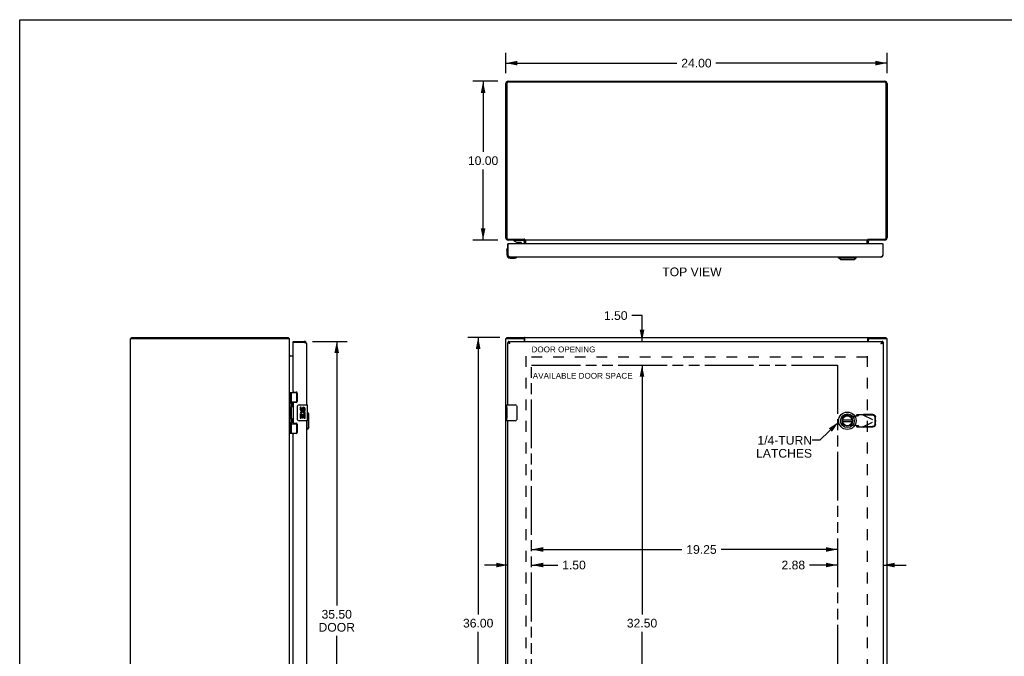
# Model space of a CAD drawing. Header units: inches. Extents: x 0 to 124, y 0 to 80.
# Tile 3 of 4: x 0 to 62, y 40 to 80. Entities that reach past the tile are written whole.
import ezdxf

# ---------------------------------------------------------------- set-up
doc = ezdxf.new("R2010")
doc.units = ezdxf.units.IN
doc.header["$LTSCALE"] = 6.817708
doc.header["$MEASUREMENT"] = 0
doc.linetypes.add('HIDDEN', pattern=[0.2, 0.1, -0.1])
doc.linetypes.add('PHANTOM', pattern=[0.8, 0.45, -0.05, 0.1, -0.05, 0.1, -0.05])
doc.layers.get('0').update_dxf_attribs({"linetype": 'CONTINUOUS'})
for name, color, linetype in [('02___PRT_ALL_AXES', 7, 'CONTINUOUS'), ('1-4_TURN_LH_OVER_24', 7, 'CONTINUOUS'), ('AVAILABLE_DOOR_SPACE', 7, 'CONTINUOUS'), ('DEFAULT_2', 8, 'HIDDEN'), ('DIMENSIONS', 7, 'CONTINUOUS')]:
    doc.layers.add(name, color=color, linetype=linetype)
doc.styles.get("Standard").update_dxf_attribs({"font": 'arial.ttf'})
doc.dimstyles.new('DIMSTYLE_1', dxfattribs={"dimtxt": 0.546875, "dimasz": 0.729167, "dimexe": 0.09, "dimexo": 0.07, "dimgap": 0.0375, "dimtad": 0, "dimtih": 1, "dimtoh": 1, "dimzin": 4, "dimdsep": 46, "dimtxsty": 'Standard', "dimblk": '_FILLED', "dimblk1": '_FILLED', "dimblk2": '_FILLED', "dimcen": 0.09, "dimazin": 1, "dimtfac": 1, "dimtofl": 0, "dimtmove": 0, "dimatfit": 3, "dimldrblk": '_FILLED', "dimfxl": 1, "dimtolj": 1, "dimtzin": 4, "dimarcsym": 0})
doc.dimstyles.get("Standard").update_dxf_attribs({"dimtxt": 0.619792, "dimasz": 0.729167, "dimexe": 0.09, "dimexo": 0.07, "dimgap": 0.09, "dimtad": 0, "dimtih": 1, "dimtoh": 1, "dimzin": 4, "dimdsep": 46, "dimtxsty": 'Standard', "dimblk": '_FILLED', "dimblk1": '_FILLED', "dimblk2": '_FILLED', "dimcen": 0.09, "dimazin": 1, "dimtp": 0.01, "dimtm": 0.01, "dimtfac": 1, "dimtofl": 0, "dimtmove": 0, "dimatfit": 3, "dimldrblk": '_FILLED', "dimfxl": 1, "dimtolj": 1, "dimtzin": 4, "dimarcsym": 0})

# ---------------------------------------------------------------- blocks, each defined once
blk = doc.blocks.new('_FILLED')
at = {"color": 0, "linetype": 'ByBlock'}
blk.add_solid([(0, 0), (-1, 0.2), (-1, -0.2)], dxfattribs=at)
blk = doc.blocks.new('*D1')
at = {"layer": 'DIMENSIONS', "color": 2, "linetype": 'Continuous'}
for p, q in [((30.6, 76.838), (30.6, 78.128)), ((54.6, 76.838), (54.6, 78.128)), ((30.6, 77.472), (41.371, 77.472)), ((54.6, 77.472), (43.829, 77.472))]:
    blk.add_line(p, q, dxfattribs=at)
at = {"layer": 'DIMENSIONS', "color": 2, "linetype": 'Continuous', "xscale": 0.7291666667, "yscale": 0.7291666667, "zscale": 0.7291666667, "rotation": 180}
blk.add_blockref('_FILLED', (30.6, 77.472), dxfattribs=at)
at = {"layer": 'DIMENSIONS', "color": 2, "linetype": 'Continuous', "xscale": 0.7291666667, "yscale": 0.7291666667, "zscale": 0.7291666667}
blk.add_blockref('_FILLED', (54.6, 77.472), dxfattribs=at)
at = {"layer": 'DIMENSIONS', "color": 2, "linetype": 'Continuous', "insert": (42.6, 77.746), "char_height": 0.5469, "width": 1.91101, "attachment_point": 2, "line_spacing_factor": 0.9}
blk.add_mtext('24.00', dxfattribs=at)
blk = doc.blocks.new('*D2')
at = {"layer": 'DIMENSIONS', "color": 2, "linetype": 'Continuous'}
for p, q in [((30.232, 60.194), (28.205, 60.194)), ((28.861, 60.194), (28.861, 42.741)), ((28.861, 24.194), (28.861, 41.647)), ((30.232, 24.194), (28.205, 24.194))]:
    blk.add_line(p, q, dxfattribs=at)
at = {"layer": 'DIMENSIONS', "color": 2, "linetype": 'Continuous', "xscale": 0.7291666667, "yscale": 0.7291666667, "zscale": 0.7291666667}
for p, rotation in [((28.861, 60.194), 90), ((28.861, 24.194), 270)]:
    blk.add_blockref('_FILLED', p, dxfattribs=dict(at, rotation=rotation))
at = {"layer": 'DIMENSIONS', "color": 2, "linetype": 'Continuous', "insert": (28.861, 42.467), "char_height": 0.5469, "width": 1.91101, "attachment_point": 2, "line_spacing_factor": 0.9}
blk.add_mtext('36.00', dxfattribs=at)
blk = doc.blocks.new('*D3')
at = {"layer": 'DIMENSIONS', "color": 2, "linetype": 'Continuous'}
for p, q in [((30.089, 76.328), (28.514, 76.328)), ((29.17, 76.328), (29.17, 71.875)), ((29.17, 66.328), (29.17, 70.781)), ((30.089, 66.328), (28.514, 66.328))]:
    blk.add_line(p, q, dxfattribs=at)
at = {"layer": 'DIMENSIONS', "color": 2, "linetype": 'Continuous', "xscale": 0.7291666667, "yscale": 0.7291666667, "zscale": 0.7291666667}
for p, rotation in [((29.17, 76.328), 90), ((29.17, 66.328), 270)]:
    blk.add_blockref('_FILLED', p, dxfattribs=dict(at, rotation=rotation))
at = {"layer": 'DIMENSIONS', "color": 2, "linetype": 'Continuous', "insert": (29.17, 71.601), "char_height": 0.5469, "width": 1.91101, "attachment_point": 2, "line_spacing_factor": 0.9}
blk.add_mtext('10.00', dxfattribs=at)
blk = doc.blocks.new('*D4')
at = {"layer": 'DIMENSIONS', "color": 2, "linetype": 'Continuous'}
for p, q in [((18.425, 59.944), (20.613, 59.944)), ((19.957, 59.944), (19.957, 43.301)), ((19.957, 24.444), (19.957, 41.387)), ((18.425, 24.444), (20.613, 24.444))]:
    blk.add_line(p, q, dxfattribs=at)
at = {"layer": 'DIMENSIONS', "color": 2, "linetype": 'Continuous', "xscale": 0.7291666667, "yscale": 0.7291666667, "zscale": 0.7291666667}
for p, rotation in [((19.957, 59.944), 90), ((19.957, 24.444), 270)]:
    blk.add_blockref('_FILLED', p, dxfattribs=dict(at, rotation=rotation))
at = {"layer": 'DIMENSIONS', "color": 2, "linetype": 'Continuous', "insert": (19.957, 43.027), "char_height": 0.5469, "width": 2.28915, "attachment_point": 2, "line_spacing_factor": 0.9}
blk.add_mtext('35.50\\PDOOR', dxfattribs=at)
blk = doc.blocks.new('*D6')
at = {"layer": 'DIMENSIONS', "color": 2, "linetype": 'Continuous'}
for p, q in [((32.225, 46.835), (41.689, 46.835)), ((51.475, 46.835), (44.147, 46.835))]:
    blk.add_line(p, q, dxfattribs=at)
at = {"layer": 'DIMENSIONS', "color": 2, "linetype": 'Continuous', "xscale": 0.7291666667, "yscale": 0.7291666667, "zscale": 0.7291666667, "rotation": 180}
blk.add_blockref('_FILLED', (32.225, 46.835), dxfattribs=at)
at = {"layer": 'DIMENSIONS', "color": 2, "linetype": 'Continuous', "xscale": 0.7291666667, "yscale": 0.7291666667, "zscale": 0.7291666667}
blk.add_blockref('_FILLED', (51.475, 46.835), dxfattribs=at)
at = {"layer": 'DIMENSIONS', "color": 2, "linetype": 'Continuous', "insert": (42.918, 47.108), "char_height": 0.5469, "width": 1.91101, "attachment_point": 2, "line_spacing_factor": 0.9}
blk.add_mtext('19.25', dxfattribs=at)
blk = doc.blocks.new('*D7')
at = {"layer": 'DIMENSIONS', "color": 2, "linetype": 'Continuous'}
for p, q in [((51.475, 45.854), (49.715, 45.854)), ((54.35, 45.854), (55.808, 45.854))]:
    blk.add_line(p, q, dxfattribs=at)
at = {"layer": 'DIMENSIONS', "color": 2, "linetype": 'Continuous', "xscale": 0.7291666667, "yscale": 0.7291666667, "zscale": 0.7291666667}
blk.add_blockref('_FILLED', (51.475, 45.854), dxfattribs=at)
at = {"layer": 'DIMENSIONS', "color": 2, "linetype": 'Continuous', "xscale": 0.7291666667, "yscale": 0.7291666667, "zscale": 0.7291666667, "rotation": 180}
blk.add_blockref('_FILLED', (54.35, 45.854), dxfattribs=at)
at = {"layer": 'DIMENSIONS', "color": 2, "linetype": 'Continuous', "insert": (49.441, 46.127), "char_height": 0.5469, "width": 1.48612, "attachment_point": 3, "line_spacing_factor": 0.9}
blk.add_mtext('2.88', dxfattribs=at)
blk = doc.blocks.new('*D8')
at = {"layer": 'DIMENSIONS', "color": 2, "linetype": 'Continuous'}
for p, q in [((30.725, 45.854), (29.266, 45.854)), ((32.225, 45.854), (33.875, 45.854))]:
    blk.add_line(p, q, dxfattribs=at)
at = {"layer": 'DIMENSIONS', "color": 2, "linetype": 'Continuous', "xscale": 0.7291666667, "yscale": 0.7291666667, "zscale": 0.7291666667}
blk.add_blockref('_FILLED', (30.725, 45.854), dxfattribs=at)
at = {"layer": 'DIMENSIONS', "color": 2, "linetype": 'Continuous', "xscale": 0.7291666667, "yscale": 0.7291666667, "zscale": 0.7291666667, "rotation": 180}
blk.add_blockref('_FILLED', (32.225, 45.854), dxfattribs=at)
at = {"layer": 'DIMENSIONS', "color": 2, "linetype": 'Continuous', "insert": (34.148, 46.127), "char_height": 0.5469, "width": 1.48612, "attachment_point": 1, "line_spacing_factor": 0.9}
blk.add_mtext('1.50', dxfattribs=at)
blk = doc.blocks.new('*D13')
at = {"layer": 'DIMENSIONS', "color": 2, "linetype": 'Continuous'}
for p, q in [((39.174, 61.57), (38.536, 61.57)), ((39.174, 59.944), (39.174, 61.57)), ((39.174, 58.444), (39.174, 56.986))]:
    blk.add_line(p, q, dxfattribs=at)
at = {"layer": 'DIMENSIONS', "color": 2, "linetype": 'Continuous', "xscale": 0.7291666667, "yscale": 0.7291666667, "zscale": 0.7291666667}
for p, rotation in [((39.174, 59.944), 270), ((39.174, 58.444), 90)]:
    blk.add_blockref('_FILLED', p, dxfattribs=dict(at, rotation=rotation))
at = {"layer": 'DIMENSIONS', "color": 2, "linetype": 'Continuous', "insert": (38.263, 61.843), "char_height": 0.5469, "width": 1.48612, "attachment_point": 3, "line_spacing_factor": 0.9}
blk.add_mtext('1.50', dxfattribs=at)
blk = doc.blocks.new('*D14')
at = {"layer": 'DIMENSIONS', "color": 2, "linetype": 'Continuous'}
for p, q in [((39.174, 58.444), (39.174, 42.741)), ((39.174, 25.944), (39.174, 41.647))]:
    blk.add_line(p, q, dxfattribs=at)
at = {"layer": 'DIMENSIONS', "color": 2, "linetype": 'Continuous', "xscale": 0.7291666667, "yscale": 0.7291666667, "zscale": 0.7291666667}
for p, rotation in [((39.174, 58.444), 90), ((39.174, 25.944), 270)]:
    blk.add_blockref('_FILLED', p, dxfattribs=dict(at, rotation=rotation))
at = {"layer": 'DIMENSIONS', "color": 2, "linetype": 'Continuous', "insert": (39.174, 42.467), "char_height": 0.5469, "width": 1.91101, "attachment_point": 2, "line_spacing_factor": 0.9}
blk.add_mtext('32.50', dxfattribs=at)

msp = doc.modelspace()

# ---------------------------------------------------------------- linework, layer by layer
at = {"color": 7, "linetype": 'Continuous'}
for p, q in [((0, 0), (0, 80.208)), ((0, 80.208), (123.958, 80.208)), ((31.098, 66.323), (31.098, 66.283)), ((31.098, 66.323), (31.689, 66.323)), ((31.304, 66.328), (31.303, 66.323)), ((31.562, 66.328), (31.563, 66.323)), ((31.775, 66.389), (31.775, 66.328)), ((31.796, 66.371), (31.775, 66.345)), ((53.404, 66.371), (53.425, 66.345)), ((53.425, 66.389), (53.425, 66.328)), ((30.665, 65.684), (30.668, 65.722)), ((30.711, 65.82), (30.711, 65.82)), ((30.753, 66.08), (30.725, 66.08)), ((31.098, 66.283), (31.269, 66.185)), ((31.269, 66.185), (31.551, 66.185)), ((31.363, 66.169), (31.503, 66.169)), ((31.583, 66.08), (31.583, 66.153)), ((31.768, 66.244), (31.768, 66.08)), ((31.85, 66.08), (31.85, 66.258)), ((53.35, 66.08), (53.35, 66.258)), ((54.322, 66.08), (54.35, 66.08)), ((30.665, 65.684), (30.665, 65.395)), ((30.725, 65.39), (30.738, 65.39)), ((30.865, 65.195), (31.154, 65.195)), ((31.283, 65.24), (31.287, 65.241)), ((31.287, 65.241), (31.288, 65.241)), ((51.548, 65.216), (51.548, 65.255)), ((51.548, 65.216), (52.65, 65.216)), ((51.666, 65.097), (51.548, 65.216)), ((51.666, 65.097), (52.532, 65.097)), ((52.532, 65.097), (52.65, 65.216)), ((52.65, 65.216), (52.65, 65.255)), ((54.35, 65.39), (54.337, 65.39)), ((7.039, 60.119), (7.039, 60.194)), ((16.913, 60.119), (16.913, 60.194)), ((16.935, 60.151), (16.913, 60.13)), ((30.663, 60.119), (30.663, 60.194)), ((31.772, 60.119), (31.772, 60.194)), ((53.428, 60.119), (53.428, 60.194)), ((54.537, 60.119), (54.537, 60.194)), ((17.224, 59.869), (17.224, 59.944)), ((17.239, 59.869), (17.224, 59.869)), ((17.914, 59.944), (17.914, 59.869)), ((30.725, 59.869), (30.738, 59.869)), ((30.738, 59.944), (30.738, 59.869)), ((31.715, 60.119), (31.772, 60.119)), ((53.428, 60.119), (53.485, 60.119)), ((54.337, 59.944), (54.337, 59.869)), ((54.35, 59.869), (54.337, 59.869)), ((16.981, 54.164), (16.981, 56.723)), ((16.981, 56.723), (17.466, 56.723)), ((17.021, 54.164), (17.021, 56.723)), ((17.119, 56.027), (17.119, 56.723)), ((17.434, 56.723), (17.434, 56.133)), ((16.976, 56.065), (16.981, 56.066)), ((16.976, 55.807), (16.981, 55.806)), ((17.119, 56.133), (17.466, 56.133)), ((17.119, 55.042), (17.119, 55.845)), ((17.131, 55.837), (17.129, 55.833)), ((17.131, 56.034), (17.133, 56.03)), ((17.132, 55.84), (17.131, 55.837)), ((17.133, 55.844), (17.132, 55.84)), ((17.133, 56.03), (17.134, 56.027)), ((17.135, 55.847), (17.133, 55.844)), ((17.134, 56.027), (17.136, 56.023)), ((17.135, 56.007), (17.135, 56.007)), ((17.135, 56.007), (17.135, 55.866)), ((17.135, 55.865), (17.135, 55.866)), ((17.135, 55.865), (17.135, 55.865)), ((17.138, 55.855), (17.135, 55.847)), ((17.136, 56.023), (17.142, 56.007)), ((17.143, 55.867), (17.138, 55.855)), ((17.142, 56.007), (17.144, 56.002)), ((17.145, 55.872), (17.143, 55.867)), ((17.144, 56.002), (17.146, 55.998)), ((17.146, 55.876), (17.145, 55.872)), ((17.148, 55.88), (17.146, 55.876)), ((17.408, 56.124), (17.46, 56.124)), ((17.484, 55.044), (17.484, 55.844)), ((17.584, 55.944), (18.094, 55.944)), ((18.109, 54.959), (18.109, 55.929)), ((30.68, 55.944), (31.19, 55.944)), ((31.29, 55.844), (31.29, 55.044)), ((18.207, 55.376), (18.109, 55.474)), ((18.207, 54.51), (18.207, 55.376)), ((30.665, 55.328), (30.665, 55.362)), ((16.976, 55.081), (16.981, 55.082)), ((16.976, 54.823), (16.981, 54.822)), ((17.119, 54.164), (17.119, 54.861)), ((17.119, 54.755), (17.466, 54.755)), ((17.131, 54.852), (17.129, 54.849)), ((17.131, 55.049), (17.133, 55.046)), ((17.132, 54.856), (17.131, 54.852)), ((17.133, 54.859), (17.132, 54.856)), ((17.133, 55.046), (17.134, 55.042)), ((17.135, 54.863), (17.133, 54.859)), ((17.134, 55.042), (17.136, 55.038)), ((17.135, 55.022), (17.135, 55.023)), ((17.135, 55.022), (17.135, 54.882)), ((17.135, 54.881), (17.135, 54.882)), ((17.135, 54.881), (17.135, 54.881)), ((17.138, 54.871), (17.135, 54.863)), ((17.136, 55.038), (17.142, 55.022)), ((17.143, 54.883), (17.138, 54.871)), ((17.145, 54.887), (17.143, 54.883)), ((17.145, 55.016), (17.146, 55.012)), ((17.146, 54.892), (17.145, 54.887)), ((17.148, 54.896), (17.146, 54.892)), ((17.46, 54.764), (17.408, 54.764)), ((17.434, 54.755), (17.434, 54.164)), ((18.094, 54.944), (17.584, 54.944)), ((18.089, 54.392), (18.089, 54.944)), ((30.665, 54.959), (30.665, 55.098)), ((31.19, 54.944), (30.68, 54.944)), ((52.412, 54.983), (51.787, 54.983)), ((51.787, 54.904), (52.412, 54.904)), ((16.981, 54.164), (17.466, 54.164)), ((18.089, 54.392), (18.049, 54.392)), ((18.207, 54.51), (18.089, 54.392))]:
    msp.add_line(p, q, dxfattribs=at)
at = {"color": 3, "linetype": 'Continuous'}
for p, q in [((54.457, 76.265), (30.743, 76.265)), ((30.745, 76.328), (54.455, 76.328)), ((30.6, 66.473), (30.6, 76.183)), ((30.663, 76.185), (30.663, 66.471)), ((54.537, 66.471), (54.537, 76.185)), ((54.6, 76.183), (54.6, 66.473)), ((30.743, 66.391), (31.772, 66.391)), ((31.775, 66.328), (30.745, 66.328)), ((31.802, 66.328), (31.802, 66.37)), ((53.398, 66.328), (31.802, 66.328)), ((31.836, 66.32), (31.834, 66.322)), ((53.398, 66.328), (53.398, 66.37)), ((53.412, 66.381), (53.417, 66.384)), ((54.455, 66.328), (53.425, 66.328)), ((53.428, 66.391), (54.457, 66.391)), ((30.725, 65.39), (30.725, 66.08)), ((30.738, 65.39), (30.738, 66.065)), ((54.322, 66.08), (30.753, 66.08)), ((31.775, 66.08), (31.775, 66.258)), ((31.852, 66.08), (31.852, 66.313)), ((53.348, 66.08), (53.348, 66.313)), ((53.425, 66.08), (53.425, 66.258)), ((54.337, 66.065), (54.337, 65.39)), ((54.35, 65.39), (54.35, 66.08)), ((54.215, 65.255), (30.86, 65.255)), ((7.039, 60.194), (16.913, 60.194)), ((16.926, 60.171), (16.924, 60.178)), ((30.663, 60.194), (54.537, 60.194)), ((31.793, 60.166), (31.79, 60.173)), ((31.802, 59.944), (31.802, 60.151)), ((53.398, 59.944), (53.398, 60.151)), ((6.976, 24.269), (6.976, 60.119)), ((6.976, 60.119), (16.976, 60.119)), ((16.976, 24.269), (16.976, 60.119)), ((17.224, 59.944), (17.914, 59.944)), ((17.224, 56.785), (17.224, 59.854)), ((17.914, 59.869), (17.239, 59.869)), ((18.049, 59.809), (18.049, 55.944)), ((30.6, 24.269), (30.6, 60.119)), ((30.6, 60.119), (31.715, 60.119)), ((30.725, 55.944), (30.725, 59.869)), ((30.738, 59.944), (54.337, 59.944)), ((31.775, 59.944), (31.775, 60.059)), ((53.425, 59.944), (53.425, 60.059)), ((53.485, 60.119), (54.6, 60.119)), ((54.215, 59.809), (54.232, 59.814)), ((54.35, 59.869), (54.35, 24.519)), ((54.6, 24.269), (54.6, 60.119)), ((17.224, 59.019), (16.992, 59.019)), ((17.255, 56.754), (17.411, 56.754)), ((17.474, 56.691), (17.474, 56.164)), ((17.224, 56.07), (17.224, 54.817)), ((17.411, 56.101), (17.255, 56.101)), ((17.255, 54.786), (17.411, 54.786)), ((17.474, 54.723), (17.474, 54.196)), ((18.049, 54.944), (18.049, 29.444)), ((30.725, 29.444), (30.725, 54.944)), ((17.224, 30.285), (17.224, 54.102)), ((17.411, 54.133), (17.255, 54.133))]:
    msp.add_line(p, q, dxfattribs=at)
for points in [[(31.758, 66.317), (31.76, 66.32), (31.762, 66.321), (31.763, 66.322), (31.765, 66.323)], [(31.765, 66.323), (31.767, 66.325), (31.768, 66.326), (31.77, 66.326)], [(31.784, 66.383), (31.783, 66.384), (31.782, 66.384), (31.781, 66.385), (31.78, 66.386), (31.779, 66.386), (31.778, 66.387), (31.776, 66.388), (31.775, 66.388), (31.774, 66.389), (31.773, 66.39), (31.772, 66.391)], [(31.802, 66.37), (31.801, 66.371), (31.8, 66.372), (31.799, 66.373), (31.798, 66.374), (31.797, 66.375), (31.795, 66.376), (31.794, 66.377), (31.793, 66.377), (31.792, 66.378), (31.791, 66.379), (31.79, 66.379), (31.789, 66.38), (31.788, 66.381), (31.787, 66.381), (31.784, 66.383)], [(31.834, 66.322), (31.833, 66.323), (31.832, 66.324), (31.83, 66.325), (31.829, 66.326), (31.828, 66.327), (31.827, 66.327), (31.826, 66.328), (31.825, 66.328), (31.824, 66.328)], [(31.852, 66.313), (31.851, 66.312), (31.85, 66.312), (31.849, 66.312), (31.848, 66.312), (31.846, 66.313), (31.845, 66.313), (31.844, 66.314), (31.842, 66.314), (31.841, 66.315), (31.84, 66.316), (31.839, 66.317), (31.837, 66.318), (31.836, 66.32)], [(53.348, 66.313), (53.349, 66.312), (53.35, 66.312), (53.351, 66.312), (53.352, 66.312), (53.353, 66.313), (53.355, 66.313), (53.356, 66.314), (53.357, 66.314), (53.359, 66.315), (53.36, 66.316), (53.361, 66.317), (53.362, 66.318), (53.363, 66.32)], [(53.363, 66.32), (53.366, 66.322), (53.367, 66.323), (53.368, 66.324), (53.369, 66.325), (53.37, 66.326), (53.371, 66.327), (53.373, 66.327), (53.374, 66.328), (53.375, 66.328), (53.376, 66.328)], [(53.398, 66.37), (53.399, 66.371), (53.4, 66.372), (53.401, 66.373), (53.402, 66.374), (53.403, 66.375), (53.404, 66.376), (53.405, 66.377), (53.406, 66.377), (53.407, 66.378), (53.408, 66.379), (53.409, 66.379), (53.41, 66.38), (53.411, 66.381), (53.412, 66.381)], [(53.417, 66.384), (53.418, 66.384), (53.419, 66.385), (53.42, 66.386), (53.421, 66.386), (53.422, 66.387), (53.423, 66.388), (53.424, 66.388), (53.425, 66.389), (53.427, 66.39), (53.428, 66.391)], [(53.435, 66.323), (53.433, 66.325), (53.431, 66.326), (53.43, 66.326)], [(53.439, 66.32), (53.438, 66.321), (53.436, 66.322), (53.435, 66.323)], [(53.451, 66.313), (53.451, 66.312), (53.45, 66.312), (53.45, 66.312), (53.449, 66.312), (53.448, 66.313), (53.447, 66.313), (53.446, 66.314), (53.445, 66.315), (53.443, 66.316), (53.442, 66.317), (53.439, 66.32)], [(31.749, 66.313), (31.749, 66.312), (31.749, 66.312), (31.75, 66.312), (31.751, 66.312), (31.752, 66.313), (31.753, 66.313), (31.754, 66.314), (31.755, 66.315), (31.756, 66.316), (31.758, 66.317)], [(30.86, 65.255), (30.855, 65.255), (30.85, 65.256), (30.845, 65.258), (30.839, 65.26), (30.834, 65.262), (30.829, 65.265), (30.824, 65.269), (30.819, 65.273), (30.814, 65.278), (30.809, 65.283), (30.804, 65.288), (30.799, 65.294), (30.794, 65.301), (30.789, 65.308), (30.784, 65.315), (30.778, 65.322), (30.773, 65.33), (30.768, 65.338), (30.763, 65.347), (30.758, 65.355), (30.753, 65.364), (30.748, 65.372), (30.743, 65.381), (30.738, 65.39)], [(54.337, 65.39), (54.332, 65.381), (54.327, 65.372), (54.322, 65.364), (54.316, 65.355), (54.311, 65.347), (54.306, 65.338), (54.301, 65.33), (54.296, 65.322), (54.291, 65.315), (54.286, 65.308), (54.281, 65.301), (54.276, 65.294), (54.271, 65.288), (54.266, 65.283), (54.261, 65.278), (54.255, 65.273), (54.25, 65.269), (54.245, 65.265), (54.24, 65.262), (54.235, 65.26), (54.23, 65.258), (54.225, 65.256), (54.22, 65.255), (54.215, 65.255)], [(16.924, 60.178), (16.923, 60.18), (16.922, 60.182), (16.922, 60.183), (16.921, 60.185), (16.921, 60.187), (16.92, 60.188), (16.919, 60.189), (16.919, 60.191), (16.918, 60.191), (16.917, 60.192), (16.917, 60.193), (16.916, 60.193), (16.915, 60.194), (16.914, 60.194), (16.913, 60.194)], [(16.935, 60.151), (16.934, 60.152), (16.932, 60.153), (16.931, 60.155), (16.93, 60.157), (16.929, 60.159), (16.929, 60.161), (16.928, 60.163), (16.927, 60.166), (16.926, 60.168), (16.926, 60.171)], [(31.79, 60.173), (31.789, 60.175), (31.788, 60.178), (31.787, 60.18), (31.786, 60.182), (31.785, 60.183), (31.784, 60.185), (31.783, 60.187), (31.782, 60.188), (31.781, 60.189), (31.78, 60.191), (31.779, 60.191), (31.778, 60.192), (31.776, 60.193), (31.775, 60.193), (31.774, 60.194), (31.773, 60.194), (31.772, 60.194)], [(31.802, 60.151), (31.801, 60.152), (31.8, 60.153), (31.799, 60.155), (31.798, 60.157), (31.797, 60.159), (31.795, 60.161), (31.794, 60.163), (31.793, 60.166)], [(53.398, 60.151), (53.399, 60.152), (53.4, 60.153), (53.401, 60.155), (53.402, 60.157), (53.403, 60.159), (53.404, 60.161), (53.405, 60.163), (53.406, 60.166), (53.409, 60.173)], [(53.409, 60.173), (53.41, 60.175), (53.411, 60.178), (53.412, 60.18), (53.413, 60.182), (53.414, 60.183), (53.415, 60.185), (53.417, 60.187), (53.418, 60.188), (53.419, 60.189), (53.42, 60.191), (53.421, 60.191), (53.422, 60.192), (53.423, 60.193), (53.424, 60.193), (53.425, 60.194), (53.427, 60.194), (53.428, 60.194)], [(17.949, 59.859), (17.941, 59.861), (17.932, 59.864), (17.914, 59.869)], [(18.049, 59.809), (18.049, 59.811), (18.048, 59.814), (18.047, 59.816), (18.045, 59.819), (18.042, 59.821), (18.039, 59.824), (18.035, 59.826), (18.031, 59.829), (18.027, 59.831), (18.021, 59.834), (18.016, 59.836), (18.01, 59.839), (18.003, 59.841), (17.997, 59.844), (17.989, 59.846), (17.982, 59.849), (17.974, 59.851), (17.966, 59.854), (17.958, 59.856), (17.949, 59.859)], [(30.86, 59.809), (30.842, 59.814), (30.833, 59.816), (30.825, 59.819), (30.816, 59.821), (30.808, 59.824), (30.8, 59.826), (30.792, 59.829), (30.785, 59.831), (30.778, 59.834), (30.771, 59.836), (30.764, 59.839), (30.758, 59.841), (30.753, 59.844), (30.748, 59.846), (30.743, 59.849), (30.739, 59.851), (30.735, 59.854), (30.732, 59.856), (30.729, 59.859), (30.727, 59.861), (30.726, 59.864), (30.725, 59.866), (30.725, 59.869)], [(30.86, 59.809), (30.855, 59.818), (30.85, 59.826), (30.845, 59.835), (30.839, 59.844), (30.834, 59.852), (30.829, 59.861), (30.824, 59.869), (30.819, 59.876), (30.814, 59.884), (30.809, 59.891), (30.804, 59.898), (30.799, 59.904), (30.794, 59.91), (30.789, 59.916), (30.784, 59.921), (30.778, 59.926), (30.773, 59.93), (30.768, 59.934), (30.763, 59.937), (30.758, 59.939), (30.753, 59.941), (30.748, 59.943), (30.743, 59.944), (30.738, 59.944)], [(54.337, 59.944), (54.332, 59.944), (54.327, 59.943), (54.322, 59.941), (54.316, 59.939), (54.311, 59.937), (54.306, 59.934), (54.301, 59.93), (54.296, 59.926), (54.291, 59.921), (54.286, 59.916), (54.281, 59.91), (54.276, 59.904), (54.271, 59.898), (54.266, 59.891), (54.261, 59.884), (54.255, 59.876), (54.25, 59.869), (54.245, 59.861), (54.24, 59.852), (54.235, 59.844), (54.23, 59.835), (54.225, 59.826), (54.22, 59.818), (54.215, 59.809)], [(54.232, 59.814), (54.241, 59.816), (54.25, 59.819), (54.258, 59.821), (54.266, 59.824), (54.275, 59.826), (54.282, 59.829), (54.29, 59.831), (54.297, 59.834), (54.304, 59.836), (54.31, 59.839), (54.316, 59.841), (54.322, 59.844), (54.327, 59.846), (54.332, 59.849), (54.336, 59.851), (54.34, 59.854), (54.343, 59.856), (54.345, 59.859), (54.347, 59.861), (54.349, 59.864), (54.35, 59.866), (54.35, 59.869)], [(16.992, 59.019), (16.992, 59.02), (16.992, 59.021), (16.992, 59.022), (16.992, 59.024), (16.992, 59.025), (16.991, 59.027), (16.99, 59.028), (16.989, 59.03), (16.988, 59.031), (16.987, 59.032), (16.986, 59.033), (16.985, 59.035), (16.983, 59.036), (16.982, 59.037), (16.981, 59.038), (16.98, 59.039), (16.979, 59.041), (16.978, 59.042), (16.977, 59.043), (16.977, 59.044), (16.976, 59.046), (16.976, 59.047)], [(16.992, 59.045), (16.992, 59.045), (16.992, 59.044), (16.992, 59.044), (16.992, 59.043), (16.992, 59.043), (16.991, 59.042), (16.991, 59.041), (16.99, 59.04), (16.989, 59.038), (16.988, 59.037), (16.987, 59.036), (16.985, 59.034)]]:
    msp.add_lwpolyline(points, dxfattribs=at)
at = {"color": 7, "linetype": 'Continuous'}
for points in [[(31.796, 66.371), (31.794, 66.372), (31.793, 66.373), (31.792, 66.375), (31.791, 66.377), (31.79, 66.379), (31.789, 66.38)], [(53.404, 66.371), (53.405, 66.372), (53.406, 66.373), (53.408, 66.375), (53.409, 66.377), (53.41, 66.379), (53.41, 66.38)], [(30.711, 65.82), (30.711, 65.818), (30.711, 65.817), (30.71, 65.813)], [(31.288, 65.241), (31.29, 65.242), (31.29, 65.242)], [(30.804, 59.848), (30.799, 59.851), (30.794, 59.854), (30.789, 59.856), (30.784, 59.859), (30.778, 59.861), (30.773, 59.863), (30.768, 59.864), (30.763, 59.866), (30.758, 59.867), (30.753, 59.868), (30.748, 59.868), (30.743, 59.869), (30.738, 59.869)], [(30.814, 59.842), (30.809, 59.845), (30.804, 59.848)], [(30.86, 59.809), (30.855, 59.812), (30.85, 59.815), (30.846, 59.818), (30.841, 59.821), (30.837, 59.824), (30.833, 59.827), (30.828, 59.83), (30.825, 59.833), (30.821, 59.836), (30.817, 59.839), (30.814, 59.842), (30.814, 59.843)], [(30.86, 59.809), (30.855, 59.813), (30.85, 59.817), (30.845, 59.821), (30.839, 59.824), (30.834, 59.828), (30.829, 59.832), (30.824, 59.835), (30.819, 59.839), (30.814, 59.842)], [(31.782, 60.111), (31.781, 60.113), (31.78, 60.114), (31.779, 60.115), (31.778, 60.116), (31.777, 60.117), (31.776, 60.118), (31.775, 60.118), (31.774, 60.119), (31.773, 60.119), (31.772, 60.119)], [(31.802, 60.098), (31.801, 60.098), (31.799, 60.098), (31.798, 60.098), (31.797, 60.098), (31.796, 60.098), (31.795, 60.099), (31.794, 60.099), (31.793, 60.1), (31.791, 60.101), (31.79, 60.101), (31.789, 60.102), (31.788, 60.103), (31.787, 60.105), (31.786, 60.106), (31.785, 60.107), (31.784, 60.108), (31.782, 60.111)], [(53.398, 60.098), (53.399, 60.098), (53.4, 60.098), (53.401, 60.098), (53.403, 60.098), (53.404, 60.098), (53.405, 60.099), (53.406, 60.099), (53.407, 60.1), (53.408, 60.101), (53.409, 60.101), (53.41, 60.102), (53.411, 60.103), (53.412, 60.105), (53.413, 60.106), (53.414, 60.107), (53.415, 60.108)], [(53.415, 60.108), (53.417, 60.111), (53.418, 60.113), (53.419, 60.114), (53.421, 60.115), (53.422, 60.116), (53.423, 60.117), (53.424, 60.118), (53.425, 60.118), (53.426, 60.119), (53.427, 60.119), (53.428, 60.119)], [(54.266, 59.845), (54.261, 59.842), (54.255, 59.839), (54.25, 59.835), (54.245, 59.832), (54.24, 59.828), (54.235, 59.824), (54.23, 59.821), (54.225, 59.817), (54.22, 59.813), (54.215, 59.809)], [(54.215, 59.809), (54.22, 59.812), (54.224, 59.815), (54.229, 59.818), (54.233, 59.821), (54.238, 59.824), (54.242, 59.827), (54.246, 59.83), (54.25, 59.833), (54.254, 59.836), (54.257, 59.839), (54.26, 59.842), (54.261, 59.843)], [(54.276, 59.851), (54.271, 59.848), (54.266, 59.845)], [(54.337, 59.869), (54.332, 59.869), (54.327, 59.868), (54.322, 59.868), (54.316, 59.867), (54.311, 59.866), (54.306, 59.864), (54.301, 59.863), (54.296, 59.861), (54.291, 59.859), (54.286, 59.856), (54.281, 59.854), (54.276, 59.851)], [(17.119, 56.082), (17.119, 56.081), (17.119, 56.08), (17.119, 56.079), (17.119, 56.078), (17.119, 56.077), (17.12, 56.076), (17.12, 56.075), (17.12, 56.074), (17.12, 56.073), (17.12, 56.072), (17.12, 56.071), (17.12, 56.069), (17.121, 56.068), (17.121, 56.067), (17.121, 56.066), (17.121, 56.065), (17.122, 56.064), (17.122, 56.062), (17.122, 56.061), (17.123, 56.06), (17.123, 56.058), (17.123, 56.057), (17.124, 56.056), (17.124, 56.054), (17.125, 56.053), (17.125, 56.051), (17.126, 56.05), (17.126, 56.048), (17.127, 56.047), (17.127, 56.045), (17.128, 56.044), (17.128, 56.042), (17.129, 56.041), (17.129, 56.039), (17.13, 56.037), (17.131, 56.034)], [(17.129, 55.833), (17.129, 55.831), (17.128, 55.83), (17.128, 55.828), (17.127, 55.827), (17.127, 55.825), (17.126, 55.824), (17.126, 55.822), (17.125, 55.821), (17.125, 55.819), (17.124, 55.818), (17.124, 55.816), (17.123, 55.815), (17.123, 55.814), (17.123, 55.812), (17.122, 55.811), (17.122, 55.81), (17.122, 55.808), (17.121, 55.807), (17.121, 55.806), (17.121, 55.805), (17.121, 55.804), (17.12, 55.803), (17.12, 55.801), (17.12, 55.8), (17.12, 55.799), (17.12, 55.798), (17.12, 55.797), (17.12, 55.796), (17.119, 55.795), (17.119, 55.794), (17.119, 55.793), (17.119, 55.792), (17.119, 55.791), (17.119, 55.79)], [(17.146, 55.998), (17.147, 55.994), (17.148, 55.992), (17.149, 55.99), (17.15, 55.988), (17.15, 55.986), (17.151, 55.984), (17.152, 55.982), (17.152, 55.98), (17.153, 55.978), (17.154, 55.976), (17.154, 55.974), (17.155, 55.973), (17.155, 55.971), (17.156, 55.969), (17.156, 55.968), (17.157, 55.966), (17.157, 55.964), (17.157, 55.963), (17.158, 55.961), (17.158, 55.96), (17.158, 55.958), (17.159, 55.957), (17.159, 55.956), (17.159, 55.954), (17.159, 55.953), (17.16, 55.951), (17.16, 55.95), (17.16, 55.949), (17.16, 55.947), (17.16, 55.946), (17.16, 55.945), (17.16, 55.944), (17.161, 55.942), (17.161, 55.941), (17.161, 55.94), (17.161, 55.938), (17.161, 55.937), (17.161, 55.936), (17.161, 55.935), (17.161, 55.933), (17.161, 55.932), (17.161, 55.931), (17.161, 55.93), (17.16, 55.928), (17.16, 55.927), (17.16, 55.926), (17.16, 55.925), (17.16, 55.923), (17.16, 55.922), (17.16, 55.921), (17.159, 55.919), (17.159, 55.918), (17.159, 55.916), (17.159, 55.915), (17.158, 55.914), (17.158, 55.912), (17.158, 55.911), (17.157, 55.909), (17.157, 55.908), (17.157, 55.906), (17.156, 55.904), (17.156, 55.903), (17.155, 55.901), (17.155, 55.899), (17.154, 55.898), (17.154, 55.896), (17.153, 55.894), (17.152, 55.892), (17.152, 55.89), (17.151, 55.888), (17.15, 55.886), (17.15, 55.884), (17.149, 55.882), (17.148, 55.88)], [(17.484, 55.844), (17.485, 55.85), (17.485, 55.856), (17.486, 55.863), (17.487, 55.869), (17.489, 55.874), (17.491, 55.88)], [(31.283, 55.88), (31.285, 55.874), (31.287, 55.869), (31.288, 55.863), (31.289, 55.856), (31.29, 55.85), (31.29, 55.844)], [(17.119, 55.097), (17.119, 55.096), (17.119, 55.096), (17.119, 55.095), (17.119, 55.094), (17.119, 55.093), (17.12, 55.092), (17.12, 55.091), (17.12, 55.09), (17.12, 55.088), (17.12, 55.087), (17.12, 55.086), (17.12, 55.085), (17.121, 55.084), (17.121, 55.083), (17.121, 55.082), (17.121, 55.08), (17.122, 55.079), (17.122, 55.078), (17.122, 55.077), (17.123, 55.075), (17.123, 55.074), (17.123, 55.073), (17.124, 55.071), (17.124, 55.07), (17.125, 55.069), (17.125, 55.067), (17.126, 55.066), (17.126, 55.064), (17.127, 55.063), (17.127, 55.061), (17.128, 55.06), (17.128, 55.058), (17.129, 55.056), (17.129, 55.055), (17.13, 55.053), (17.131, 55.049)], [(17.129, 54.849), (17.129, 54.847), (17.128, 54.846), (17.128, 54.844), (17.127, 54.842), (17.127, 54.841), (17.126, 54.839), (17.126, 54.838), (17.125, 54.836), (17.125, 54.835), (17.124, 54.833), (17.124, 54.832), (17.123, 54.831), (17.123, 54.829), (17.123, 54.828), (17.122, 54.827), (17.122, 54.825), (17.122, 54.824), (17.121, 54.823), (17.121, 54.822), (17.121, 54.821), (17.121, 54.819), (17.12, 54.818), (17.12, 54.817), (17.12, 54.816), (17.12, 54.815), (17.12, 54.814), (17.12, 54.813), (17.12, 54.812), (17.119, 54.811), (17.119, 54.81), (17.119, 54.809), (17.119, 54.808), (17.119, 54.807), (17.119, 54.806)], [(17.142, 55.022), (17.144, 55.018), (17.145, 55.016)], [(17.146, 55.012), (17.148, 55.008), (17.149, 55.006), (17.15, 55.004), (17.15, 55.002), (17.151, 55), (17.152, 54.998), (17.152, 54.996), (17.153, 54.994), (17.154, 54.992), (17.154, 54.99), (17.155, 54.988), (17.155, 54.987), (17.156, 54.985), (17.156, 54.983), (17.157, 54.982), (17.157, 54.98), (17.157, 54.979), (17.158, 54.977), (17.158, 54.976), (17.158, 54.974), (17.159, 54.973), (17.159, 54.971), (17.159, 54.97), (17.159, 54.969), (17.16, 54.967), (17.16, 54.966), (17.16, 54.964), (17.16, 54.963), (17.16, 54.962), (17.16, 54.961), (17.16, 54.959), (17.161, 54.958), (17.161, 54.957), (17.161, 54.955), (17.161, 54.954), (17.161, 54.953), (17.161, 54.952), (17.161, 54.95), (17.161, 54.949), (17.161, 54.948), (17.161, 54.947), (17.161, 54.945), (17.16, 54.944), (17.16, 54.943), (17.16, 54.942), (17.16, 54.94), (17.16, 54.939), (17.16, 54.938), (17.16, 54.936), (17.159, 54.935), (17.159, 54.934), (17.159, 54.932), (17.159, 54.931), (17.158, 54.929), (17.158, 54.928), (17.158, 54.926), (17.157, 54.925), (17.157, 54.923), (17.157, 54.922), (17.156, 54.92), (17.156, 54.918), (17.155, 54.917), (17.155, 54.915), (17.154, 54.913), (17.154, 54.911), (17.153, 54.91), (17.152, 54.908), (17.152, 54.906), (17.151, 54.904), (17.15, 54.902), (17.15, 54.9), (17.149, 54.898), (17.148, 54.896)], [(17.491, 55.008), (17.489, 55.013), (17.487, 55.019), (17.486, 55.025), (17.485, 55.031), (17.485, 55.038), (17.484, 55.044)], [(31.29, 55.044), (31.29, 55.038), (31.289, 55.031), (31.288, 55.025), (31.287, 55.019), (31.285, 55.013), (31.283, 55.008)]]:
    msp.add_lwpolyline(points, dxfattribs=at)
for radius in [0.551, 0.433, 0.329, 0.317]:
    msp.add_circle((52.099, 54.943), radius, dxfattribs=at)
at = {"color": 3, "linetype": 'Continuous'}
for centre, radius, start, end in [((30.745, 76.183), 0.145, 90, 180), ((30.743, 76.185), 0.08, 90, 180), ((54.455, 76.183), 0.145, 0, 90), ((54.457, 76.185), 0.08, 0, 90), ((30.745, 66.473), 0.145, 180, 270), ((30.743, 66.471), 0.08, 180, 270), ((31.705, 66.258), 0.07, 0, 86.76892), ((53.495, 66.258), 0.07, 93.23106, 180), ((54.455, 66.473), 0.145, 270, 360), ((54.457, 66.471), 0.08, 270, 360), ((30.753, 66.065), 0.015, 90, 180), ((54.322, 66.065), 0.015, 0, 90), ((30.86, 65.39), 0.135, 180, 270), ((54.215, 65.39), 0.135, 270, 360), ((16.831, 60.049), 0.145, 28.87375, 44.60138), ((17.239, 59.854), 0.015, 90, 180), ((17.914, 59.809), 0.135, 0, 90), ((31.715, 60.059), 0.06, 0, 90), ((53.485, 60.059), 0.06, 90, 180), ((17.046, 59.089), 0.07, 180, 270), ((17.255, 56.785), 0.031, 180, 270), ((17.411, 56.691), 0.063, 0, 90), ((17.255, 56.07), 0.031, 90, 180), ((17.411, 56.164), 0.063, 270, 360), ((17.255, 54.817), 0.031, 180, 270), ((17.411, 54.723), 0.063, 0, 90), ((17.255, 54.102), 0.031, 90, 180), ((17.411, 54.196), 0.063, 270, 360)]:
    msp.add_arc(centre, radius, start, end, dxfattribs=at)
at = {"color": 7, "linetype": 'Continuous'}
for centre, radius, start, end in [((31.689, 66.244), 0.0787, 0, 90), ((31.705, 66.258), 0.145, 48.01169, 51.24508), ((31.705, 66.258), 0.145, 0, 25.39695), ((53.495, 66.258), 0.145, 154.60305, 180), ((53.495, 66.258), 0.145, 128.75492, 131.98831), ((30.915, 65.684), 0.25, 149.11011, 180), ((30.713, 65.805), 0.015, 96.37959, 149.11011), ((30.71, 65.805), 0.015, 0, 83.62041), ((31.363, 66.259), 0.09, 235.07511, 270), ((31.503, 66.259), 0.09, 270, 304.75269), ((31.551, 66.153), 0.0317, 0, 90), ((30.865, 65.395), 0.2, 180, 270), ((31.154, 65.445), 0.25, 270, 300.88989), ((31.275, 65.24), 0.015, 6.37959, 90), ((31.275, 65.243), 0.015, 300.88989, 353.62041), ((17.914, 59.809), 0.06, 58.21451, 90), ((17.046, 56.006), 0.09, 0.67198, 34.92489), ((17.046, 55.866), 0.09, 325.07511, 359.32802), ((17.584, 55.844), 0.1, 90, 158.79459), ((18.094, 55.929), 0.015, 0, 90), ((30.68, 55.929), 0.015, 90, 180), ((31.19, 55.844), 0.1, 21.19986, 90), ((52.099, 54.943), 0.315, 10.07866, 349.92134), ((17.046, 55.022), 0.09, 0.67198, 34.92489), ((17.046, 54.882), 0.09, 325.07511, 359.32802), ((17.584, 55.044), 0.1, 201.20502, 270), ((18.094, 54.959), 0.015, 270, 360), ((30.68, 54.959), 0.015, 180, 270), ((31.19, 55.044), 0.1, 270, 338.79459)]:
    msp.add_arc(centre, radius, start, end, dxfattribs=at)
for centre in [(17.214, 55.936), (17.214, 54.952)]:
    msp.add_ellipse(centre, major_axis=(0, 0.188), ratio=0.57735, start_param=1.066602, end_param=2.074991, dxfattribs=at)
at = {"layer": '02___PRT_ALL_AXES', "color": 7, "linetype": 'Continuous'}
for p, q in [((17.408, 56.124), (17.408, 56.101)), ((17.66, 55.79), (17.66, 55.653)), ((17.723, 55.79), (17.66, 55.79)), ((17.723, 55.653), (17.723, 55.79)), ((30.665, 55.785), (30.665, 55.929)), ((30.665, 55.529), (30.665, 55.782)), ((17.66, 55.328), (17.66, 55.098)), ((17.678, 55.328), (17.66, 55.328)), ((17.712, 55.328), (17.74, 55.348)), ((17.712, 55.328), (17.972, 55.328)), ((17.723, 55.098), (17.723, 55.266)), ((17.723, 55.266), (17.788, 55.266)), ((17.788, 55.716), (17.788, 55.647)), ((17.788, 55.266), (17.788, 55.13)), ((17.848, 55.653), (17.848, 55.695)), ((17.848, 55.13), (17.848, 55.266)), ((17.848, 55.266), (17.911, 55.266)), ((17.903, 55.364), (17.961, 55.339)), ((17.911, 55.559), (17.911, 55.695)), ((17.911, 55.559), (17.972, 55.559)), ((17.911, 55.098), (17.911, 55.266)), ((17.972, 55.559), (17.972, 55.716)), ((17.972, 55.375), (17.972, 55.428)), ((17.972, 55.098), (17.972, 55.328)), ((30.674, 55.727), (30.665, 55.727)), ((30.665, 55.559), (30.675, 55.559)), ((30.665, 54.959), (30.665, 55.527)), ((30.668, 55.496), (30.665, 55.496)), ((30.665, 55.364), (30.674, 55.364)), ((30.665, 55.328), (30.675, 55.328)), ((30.665, 55.266), (30.675, 55.266)), ((30.675, 55.559), (30.675, 55.716)), ((30.675, 55.375), (30.675, 55.428)), ((30.675, 55.098), (30.675, 55.328)), ((17.408, 54.786), (17.408, 54.764)), ((17.66, 55.098), (17.723, 55.098)), ((17.788, 55.13), (17.848, 55.13)), ((17.911, 55.098), (17.972, 55.098)), ((30.665, 55.098), (30.675, 55.098))]:
    msp.add_line(p, q, dxfattribs=at)
for points in [[(30.665, 55.785), (30.665, 55.782), (30.666, 55.777), (30.666, 55.772), (30.668, 55.766), (30.669, 55.759), (30.67, 55.751), (30.672, 55.743), (30.673, 55.734), (30.674, 55.725), (30.675, 55.716)], [(30.665, 55.529), (30.665, 55.522), (30.666, 55.514), (30.666, 55.506), (30.667, 55.497), (30.669, 55.488), (30.67, 55.479), (30.671, 55.47), (30.672, 55.461), (30.673, 55.452), (30.674, 55.444), (30.674, 55.436), (30.675, 55.428)], [(30.675, 55.375), (30.674, 55.369), (30.674, 55.363), (30.673, 55.357), (30.673, 55.351), (30.672, 55.345), (30.672, 55.339)]]:
    msp.add_lwpolyline(points, dxfattribs=at)
for centre, radius, start, end in [((30.865, 65.395), 0.2, 180, 180.52278), ((17.88, 55.695), 0.0943, 71.72667, 167.43379), ((17.88, 55.695), 0.0943, 12.54017, 71.70103), ((17.814, 55.402), 0.154, 161.41988, 206.19629), ((17.754, 55.653), 0.0943, 180, 360), ((17.817, 55.402), 0.157, 9.70314, 161.87913), ((17.817, 55.402), 0.157, 205.73705, 207.8532), ((17.754, 55.653), 0.0314, 180, 261.22946), ((17.817, 55.402), 0.0943, 336.59665, 215.11217), ((17.753, 55.658), 0.0362, 263.42855, 341.76278), ((17.88, 55.695), 0.0314, 0, 180.04847), ((17.817, 55.402), 0.157, 336.59665, 350.29686)]:
    msp.add_arc(centre, radius, start, end, dxfattribs=at)
msp.add_ellipse((30.865, 55.362), major_axis=(0.2, 0), ratio=0.432808, start_param=3.141593, end_param=3.403409, dxfattribs=at)
at = {"layer": 'AVAILABLE_DOOR_SPACE', "color": 40, "linetype": 'PHANTOM'}
for p, q in [((32.225, 25.944), (32.225, 58.444)), ((32.225, 58.444), (51.475, 58.444)), ((51.475, 58.444), (51.475, 25.944))]:
    msp.add_line(p, q, dxfattribs=at)
at = {"layer": 'DEFAULT_2', "color": 8, "linetype": 'HIDDEN'}
for p, q in [((31.85, 59.019), (31.85, 25.369)), ((53.348, 58.944), (31.852, 58.944)), ((53.35, 59.019), (53.35, 25.369)), ((52.159, 55.273), (52.454, 55.219)), ((52.454, 55.219), (52.65, 55.257)), ((52.65, 55.257), (52.682, 55.259)), ((52.696, 55.317), (52.654, 55.271)), ((52.654, 55.271), (52.809, 55.271)), ((53.07, 55.317), (52.696, 55.317)), ((52.809, 55.271), (52.851, 55.317)), ((53.07, 55.317), (53.857, 54.943)), ((53.098, 55.304), (53.118, 55.345)), ((53.688, 55.294), (53.098, 55.304)), ((53.708, 55.335), (53.118, 55.345)), ((53.87, 54.988), (53.867, 55.181)), ((52.454, 54.668), (52.159, 54.614)), ((52.65, 54.63), (52.454, 54.668)), ((52.809, 54.615), (52.654, 54.615)), ((52.654, 54.615), (52.696, 54.569)), ((52.696, 54.569), (53.07, 54.569)), ((52.851, 54.569), (52.809, 54.615)), ((53.07, 54.569), (53.857, 54.943)), ((53.086, 54.56), (53.07, 54.569)), ((53.098, 54.583), (53.688, 54.593)), ((53.118, 54.541), (53.098, 54.583)), ((53.118, 54.541), (53.708, 54.551)), ((53.851, 54.946), (53.847, 55.139)), ((53.847, 54.747), (53.851, 54.94)), ((53.87, 54.988), (53.851, 54.946)), ((53.851, 54.94), (53.87, 54.899)), ((53.862, 54.958), (53.857, 54.943)), ((53.857, 54.943), (53.862, 54.928)), ((53.866, 54.973), (53.862, 54.958)), ((53.862, 54.928), (53.866, 54.913)), ((53.87, 54.988), (53.866, 54.973)), ((53.866, 54.913), (53.87, 54.899)), ((53.867, 54.706), (53.87, 54.899))]:
    msp.add_line(p, q, dxfattribs=at)
for points in [[(52.654, 55.271), (52.654, 55.269), (52.654, 55.266), (52.653, 55.264), (52.652, 55.262), (52.651, 55.259), (52.65, 55.257)], [(52.682, 55.259), (52.698, 55.26), (52.713, 55.261), (52.728, 55.262), (52.741, 55.263), (52.754, 55.264), (52.766, 55.265), (52.777, 55.266), (52.786, 55.267), (52.794, 55.268), (52.801, 55.269), (52.806, 55.27), (52.809, 55.271)], [(53.07, 55.317), (53.086, 55.327), (53.094, 55.332), (53.102, 55.336), (53.11, 55.341), (53.118, 55.345)], [(53.847, 55.139), (53.846, 55.154), (53.844, 55.169), (53.84, 55.184), (53.834, 55.198), (53.828, 55.211), (53.819, 55.224), (53.81, 55.236), (53.8, 55.247), (53.788, 55.258), (53.776, 55.267), (53.762, 55.275), (53.748, 55.281), (53.734, 55.286), (53.719, 55.29), (53.704, 55.293), (53.688, 55.294)], [(53.708, 55.335), (53.724, 55.334), (53.739, 55.332), (53.754, 55.328), (53.768, 55.323), (53.782, 55.316), (53.795, 55.308), (53.808, 55.299), (53.819, 55.289), (53.83, 55.278), (53.839, 55.266), (53.847, 55.253), (53.854, 55.239), (53.86, 55.225), (53.864, 55.211), (53.866, 55.196), (53.867, 55.181)], [(52.65, 54.63), (52.651, 54.627), (52.652, 54.625), (52.653, 54.623), (52.654, 54.62), (52.654, 54.618), (52.654, 54.615)], [(52.809, 54.615), (52.806, 54.616), (52.801, 54.617), (52.794, 54.618), (52.786, 54.62), (52.777, 54.621), (52.766, 54.622), (52.754, 54.623), (52.741, 54.624), (52.728, 54.625), (52.713, 54.626), (52.698, 54.627), (52.682, 54.628), (52.65, 54.63)], [(53.118, 54.541), (53.11, 54.546), (53.102, 54.55), (53.094, 54.555), (53.086, 54.56)], [(53.688, 54.593), (53.704, 54.594), (53.719, 54.596), (53.734, 54.6), (53.748, 54.605), (53.762, 54.612), (53.776, 54.62), (53.788, 54.629), (53.8, 54.639), (53.81, 54.65), (53.819, 54.663), (53.828, 54.675), (53.834, 54.689), (53.84, 54.703), (53.844, 54.718), (53.846, 54.732), (53.847, 54.747)], [(53.867, 54.706), (53.866, 54.691), (53.864, 54.676), (53.86, 54.662), (53.854, 54.647), (53.847, 54.634), (53.839, 54.621), (53.83, 54.609), (53.819, 54.598), (53.808, 54.587), (53.795, 54.578), (53.782, 54.57), (53.768, 54.564), (53.754, 54.559), (53.739, 54.555), (53.724, 54.552), (53.708, 54.551)]]:
    msp.add_lwpolyline(points, dxfattribs=at)
msp.add_arc((52.099, 54.943), 0.335, 79.67298, 280.32702, dxfattribs=at)

# ---------------------------------------------------------------- texts
at = {"layer": '1-4_TURN_LH_OVER_24', "color": 2, "linetype": 'Continuous', "insert": (49.877, 53.987), "char_height": 0.5469, "width": 3.51708, "attachment_point": 3, "line_spacing_factor": 0.9}
msp.add_mtext('1/4-TURN\\PLATCHES', dxfattribs=at)
at = {"layer": 'DIMENSIONS', "color": 2, "linetype": 'Continuous', "attachment_point": 2, "line_spacing_factor": 0.9}
for s, insert, char_height, width in [('TOP VIEW', (42.319, 64.597), 0.5469, 3.72648), ('DOOR OPENING', (34.228, 59.619), 0.36458, 4.01177), ('AVAILABLE DOOR SPACE', (35.439, 57.958), 0.36458, 6.2711)]:
    msp.add_mtext(s, dxfattribs=dict(at, insert=insert, char_height=char_height, width=width))

# ---------------------------------------------------------------- dimensions: what is measured, and where the dimension line sits
at = {"layer": 'DIMENSIONS', "color": 2, "linetype": 'Continuous'}
for base, p1, p2, picture, middle in [((54.6, 77.472), (30.6, 78.198), (54.6, 78.198), '*D1', (42.593, 77.469)), ((54.349803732, 45.853763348), (51.474803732, 58.443875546), (54.349803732, 59.868875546), '*D7', (48.690184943, 45.850714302)), ((51.475, 46.835), (32.225, 58.444), (51.475, 58.444), '*D6', (42.943, 46.832))]:
    dim = msp.add_linear_dim(base=base, p1=p1, p2=p2, dimstyle='DIMSTYLE_1', dxfattribs=at)
    dim.commit()
    dim.dimension.update_dxf_attribs({"geometry": picture, "text_midpoint": middle, "dimtype": 160})
for base, p1, p2, angle, picture, middle in [((29.17, 66.328), (30.159, 76.328), (30.159, 66.328), 270, '*D3', (29.193, 71.325)), ((39.174, 59.944), (51.475, 58.444), (30.738, 59.944), 90, '*D13', (37.543, 61.567)), ((28.861, 24.194), (30.302, 60.194), (30.302, 24.194), 270, '*D2', (28.86, 42.191)), ((30.725, 45.854), (32.225, 58.444), (30.725, 59.869), 180, '*D8', (34.915, 45.851)), ((39.174, 25.944), (51.475, 58.444), (51.475, 25.944), 270, '*D14', (39.173, 42.191))]:
    dim = msp.add_linear_dim(base=base, p1=p1, p2=p2, angle=angle, dimstyle='DIMSTYLE_1', dxfattribs=at)
    dim.commit()
    dim.dimension.update_dxf_attribs({"geometry": picture, "text_midpoint": middle, "dimtype": 160})
dim = msp.add_linear_dim(base=(19.957, 24.444), p1=(18.355, 59.944), p2=(18.355, 24.444), angle=270, text='<>\\PDOOR', dimstyle='DIMSTYLE_1', dxfattribs=at)
dim.commit()
dim.dimension.update_dxf_attribs({"geometry": '*D4', "text_midpoint": (19.957, 42.344), "dimtype": 160})

# ---------------------------------------------------------------- leaders
at = {"layer": '1-4_TURN_LH_OVER_24', "color": 2, "linetype": 'Continuous', "annotation_type": 0, "has_hookline": 1, "hookline_direction": 1, "text_width": 3.428}
msp.add_leader([(51.553, 54.868), (50.37, 53.713), (49.877, 53.713)], dimstyle='Standard', override={"dimtad": 0}, dxfattribs=at)

doc.saveas('drawing.dxf')
